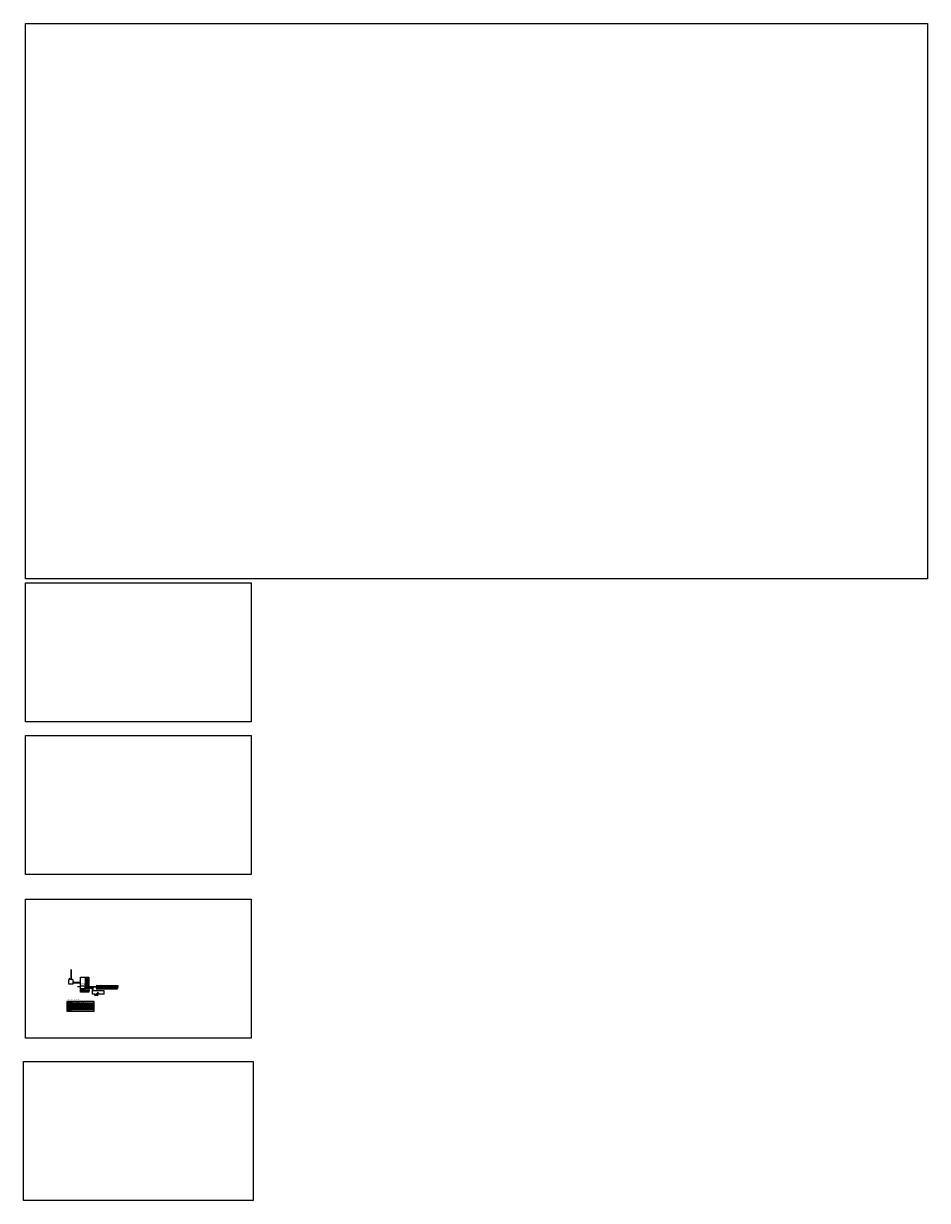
# Model space of a CAD drawing. Header units: millimetres. Extents: x 27262 to 215252, y 16288 to 261073.
import ezdxf

# ---------------------------------------------------------------- set-up
doc = ezdxf.new("R2010")
doc.units = ezdxf.units.MM
doc.linetypes.add('DASHED', pattern=[0.75, 0.5, -0.25])
for name, color, linetype in [('-e_instalacje_ppoż', 10, 'Continuous'), ('-e_opisy', 80, 'Continuous'), ('-e_ppoz', 10, 'Continuous'), ('-e_rozdzielnice', 13, 'Continuous'), ('-e_sygnałowa', 3, 'Continuous')]:
    doc.layers.add(name, color=color, linetype=linetype)
doc.layers.add('-e_tabelka', color=253, linetype='Continuous', plot=False)
doc.styles.add('Arial', font='arial.ttf')
doc.styles.add('ROMANS', font='simplex.shx', dxfattribs={"width": 0.6})
doc.styles.get("Standard").update_dxf_attribs({"font": 'arial.ttf'})

# ---------------------------------------------------------------- blocks, each defined once
blk = doc.blocks.new('PWP')
at = {"layer": '-e_ppoz'}
h = blk.add_hatch(color=256, dxfattribs=at)
h.dxf.hatch_style = 1
edge = h.paths.add_edge_path()
edge.add_arc((0, -11), 3.66, 0, 360)
blk.add_lwpolyline([(-11, 0), (11, 0), (11, -22), (-11, -22), (-11, 0)], dxfattribs=at)
blk.add_circle((0, -11), 3.66, dxfattribs=at)
at = {"layer": '-e_ppoz', "style": 'ROMANS', "width": 0.6}
blk.add_text('PWP', height=14, dxfattribs=at).set_placement((15, -22))
blk = doc.blocks.new('przycisk_ppoż')
at = {"layer": '-e_ppoz'}
blk.add_line((-19521, -54447), (-19521, -54455), dxfattribs=at)
blk.add_lwpolyline([(-19532, -54437), (-19510, -54437), (-19510, -54459), (-19532, -54459), (-19532, -54437)], dxfattribs=at)
blk.add_arc((-19521, -54439), 7.83, 201.281, 338.719, dxfattribs=at)
at = {"layer": '-e_ppoz', "insert": (-19516, -54449), "char_height": 6, "width": 22.5, "attachment_point": 1, "style": 'ROMANS'}
blk.add_mtext('o', dxfattribs=at)
blk = doc.blocks.new('*U676')
for p, q in [((0, -14), (0, 14)), ((0, 14), (29, 14)), ((7, 6), (18, -5)), ((18, 6), (7, -5)), ((72, 52), (29, 14)), ((29, 14), (29, -14)), ((64, -26), (72, 52)), ((29, -14), (0, -14)), ((64, -26), (29, -9))]:
    blk.add_line(p, q)
blk.add_circle((13, 1), 7.75)
blk = doc.blocks.new('Optyczna Czujka Dymu')
at = {"layer": '-e_ppoz'}
blk.add_lwpolyline([(-11, 11), (11, 11), (11, -11), (-11, -11), (-11, 11)], dxfattribs=at)
blk.add_spline([(-2, -8), (2, -2), (-3, 2), (1, 8)], degree=3, dxfattribs=at)
at = {"layer": '-e_ppoz', "insert": (5, -2), "char_height": 6, "width": 22.5, "attachment_point": 1, "style": 'ROMANS'}
blk.add_mtext('o', dxfattribs=at)
blk = doc.blocks.new('*U677')
for p, q in [((0, -14), (0, 14)), ((0, 14), (29, 14)), ((7, 6), (18, -5)), ((18, 6), (7, -5)), ((72, 52), (29, 14)), ((29, 14), (29, -14)), ((64, -26), (72, 52)), ((29, -14), (0, -14)), ((64, -26), (29, -9))]:
    blk.add_line(p, q)
blk.add_circle((13, 1), 7.75)

msp = doc.modelspace()

# ---------------------------------------------------------------- linework, layer by layer
at = {"layer": '-e_instalacje_ppoż'}
for p, q in [((43004, 60422), (42392, 60422)), ((43385, 60422), (43004, 60422)), ((43767, 60422), (43385, 60422)), ((44149, 60422), (43767, 60422)), ((44530, 60422), (44149, 60422)), ((44912, 60422), (44530, 60422)), ((45294, 60422), (44912, 60422)), ((45675, 60422), (45294, 60422)), ((46057, 60422), (45675, 60422)), ((46439, 60422), (46057, 60422)), ((46820, 60422), (46439, 60422))]:
    msp.add_line(p, q, dxfattribs=at)
for points in [[(43085, 60663), (40848, 60663)], [(42392, 60334), (43004, 60334)], [(43004, 60334), (43385, 60334)], [(43305, 60663), (43466, 60663)], [(43385, 60334), (43767, 60334)], [(43686, 60663), (43848, 60663)], [(43767, 60334), (44149, 60334)], [(44068, 60663), (44230, 60663)], [(44149, 60334), (44530, 60334)], [(44450, 60663), (44611, 60663)], [(44530, 60334), (44912, 60334)], [(44831, 60663), (44993, 60663)], [(44912, 60334), (45294, 60334)], [(45213, 60663), (45375, 60663)], [(45294, 60334), (45675, 60334)], [(45595, 60663), (45756, 60663)], [(45675, 60334), (46057, 60334)], [(45976, 60663), (46138, 60663)], [(46057, 60334), (46439, 60334)], [(46358, 60663), (46520, 60663)], [(46439, 60334), (46820, 60334)], [(36987, 56180), (36344, 56180)]]:
    msp.add_lwpolyline(points, dxfattribs=at)
at = {"layer": '-e_ppoz', "linetype": 'DASHED'}
for p, q in [((42338, 60737), (40848, 60737)), ((46940, 60958), (42338, 60958)), ((42338, 60958), (42338, 60737)), ((42392, 60422), (42392, 60334)), ((43004, 60422), (43004, 60334)), ((43385, 60422), (43385, 60334)), ((43767, 60422), (43767, 60334)), ((44149, 60422), (44149, 60334)), ((44530, 60422), (44530, 60334)), ((44912, 60422), (44912, 60334)), ((45294, 60422), (45294, 60334)), ((45675, 60422), (45675, 60334)), ((46057, 60422), (46057, 60334)), ((46439, 60422), (46439, 60334)), ((46740, 60663), (46940, 60663)), ((46820, 60422), (46820, 60334)), ((46940, 60663), (46940, 60958))]:
    msp.add_line(p, q, dxfattribs=at)
at = {"layer": '-e_rozdzielnice'}
msp.add_line((40848, 59912), (39075, 59630), dxfattribs=at)
for points in [[(40848, 62731), (40848, 59979), (39075, 59979), (39075, 62731)], [(40848, 59630), (39075, 59630), (39075, 59912), (40848, 59912)]]:
    msp.add_lwpolyline(points, close=True, dxfattribs=at)
for points in [[(39075, 60723), (38488, 60723)], [(39075, 60960), (39982, 60960), (39982, 60329)], [(40848, 60329), (39075, 60329)], [(39075, 60329), (40848, 59979)], [(40848, 59830), (40939, 59830), (40939, 60030), (40848, 60030)], [(40848, 60003), (40912, 60003), (40912, 59866), (40848, 59866)]]:
    msp.add_lwpolyline(points, dxfattribs=at)
at = {"layer": '-e_sygnałowa', "linetype": 'DASHED', "ltscale": 250}
for p, q in [((40848, 60514), (41777, 60514)), ((41599, 60408), (40848, 60408)), ((41599, 59223), (41599, 60408)), ((42092, 59223), (41599, 59223)), ((41777, 59899), (41777, 60514)), ((44044, 59899), (41777, 59899)), ((44044, 59223), (42774, 59223)), ((44044, 59223), (44044, 59899))]:
    msp.add_line(p, q, dxfattribs=at)
at = {"layer": '-e_sygnałowa', "linetype": 'DASHED', "ltscale": 200}
msp.add_lwpolyline([(36344, 55852), (36987, 55852)], dxfattribs=at)
at = {"layer": '-e_tabelka'}
for p, q in [((37092, 57656), (37092, 57328)), ((37092, 57328), (37092, 57000)), ((37092, 57000), (37092, 56672)), ((37092, 56672), (37092, 56344)), ((37092, 56344), (37092, 56016)), ((37092, 56016), (37092, 55688))]:
    msp.add_line(p, q, dxfattribs=at)
for points in [[(36239, 57656), (36239, 57328), (41948, 57328), (41948, 57656), (36239, 57656)], [(36239, 57328), (36239, 57000), (41948, 57000), (41948, 57328), (36239, 57328)], [(36239, 57000), (36239, 56672), (41948, 56672), (41948, 57000), (36239, 57000)], [(36239, 56672), (36239, 56344), (41948, 56344), (41948, 56672), (36239, 56672)], [(36239, 56344), (36239, 56016), (41948, 56016), (41948, 56344), (36239, 56344)], [(36239, 56016), (36239, 55688), (41948, 55688), (41948, 56016), (36239, 56016)]]:
    msp.add_lwpolyline(points, dxfattribs=at)
at = {"color": 7}
for p, q in [((37191, 63300), (37187, 64342)), ((37257, 63292), (37254, 64342)), ((36789, 62451), (36738, 62502)), ((36789, 62451), (36840, 62502)), ((37196, 62250), (37191, 63300)), ((37259, 62250), (37257, 63300))]:
    msp.add_line(p, q, dxfattribs=at)
for p, q in [((37498, 62250), (36687, 62250)), ((36687, 61275), (36687, 62250)), ((37498, 61275), (36687, 61275)), ((36789, 62250), (36789, 62451)), ((37498, 62250), (37498, 61275)), ((40072, 62731), (40072, 60329))]:
    msp.add_line(p, q)
at = {"color": 5}
for p, q in [((39075, 61633), (37498, 61633)), ((37498, 61583), (39075, 61583))]:
    msp.add_line(p, q, dxfattribs=at)
for points in [[(27694, 261073), (215252, 261073), (215252, 145546), (27694, 145546)], [(27694, 144727), (74584, 144727), (74584, 115845), (27694, 115845)], [(27694, 112987), (74584, 112987), (74584, 84105), (27694, 84105)], [(27694, 78936), (74584, 78936), (74584, 50054), (27694, 50054)], [(27262, 45170), (75040, 45170), (75040, 16288), (27262, 16288)]]:
    msp.add_lwpolyline(points, close=True)
for points in [[(40848, 62329), (40072, 62329)], [(40848, 62079), (40072, 62079)], [(40848, 61829), (40072, 61829)], [(40848, 61579), (40072, 61579)], [(40848, 61329), (40072, 61329)], [(40848, 61079), (40072, 61079)], [(40848, 60829), (40072, 60829)], [(40848, 60579), (40072, 60579)], [(40848, 60329), (40072, 60329)]]:
    msp.add_lwpolyline(points)

# ---------------------------------------------------------------- block references
at = {"layer": '-e_ppoz'}
for name, p, xscale, yscale, zscale in [('Optyczna Czujka Dymu', (43195, 60663), 10, 10, 10), ('Optyczna Czujka Dymu', (43576, 60663), 10, 10, 10), ('Optyczna Czujka Dymu', (43958, 60663), 10, 10, 10), ('Optyczna Czujka Dymu', (44340, 60663), 10, 10, 10), ('Optyczna Czujka Dymu', (44721, 60663), 10, 10, 10), ('Optyczna Czujka Dymu', (45103, 60663), 10, 10, 10), ('Optyczna Czujka Dymu', (45485, 60663), 10, 10, 10), ('Optyczna Czujka Dymu', (45866, 60663), 10, 10, 10), ('Optyczna Czujka Dymu', (46248, 60663), 10, 10, 10), ('Optyczna Czujka Dymu', (46630, 60663), 10, 10, 10), ('PWP', (36666, 57564), 6.5625, 6.5625, 6.5625), ('przycisk_ppoż', (164771, 414148), 6.5625, 6.5625, 6.5625), ('Optyczna Czujka Dymu', (36667, 57163), 6.5625, 6.5625, 6.5625)]:
    msp.add_blockref(name, p, dxfattribs=dict(at, xscale=xscale, yscale=yscale, zscale=zscale))
at = {"layer": '-e_sygnałowa', "rotation": 359.9919665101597}
for name, p, xscale, yscale, zscale in [('*U677', (42092, 59078), 10, 10, 10), ('*U676', (36602, 56505), 2.5, 2.5, 2.5)]:
    msp.add_blockref(name, p, dxfattribs=dict(at, xscale=xscale, yscale=yscale, zscale=zscale))

# ---------------------------------------------------------------- texts
at = {"layer": '-e_instalacje_ppoż', "char_height": 50.31, "attachment_point": 1}
for s, insert in [('{\\fVerdana|b0|i0|c238|p34;numer elementu}', (42410, 60408)), ('{\\fVerdana|b0|i0|c238|p34;L1/01}', (43095, 60408)), ('{\\fVerdana|b0|i0|c238|p34;L1/02}', (43476, 60408)), ('{\\fVerdana|b0|i0|c238|p34;L1/03}', (43858, 60408)), ('{\\fVerdana|b0|i0|c238|p34;L1/04}', (44240, 60408)), ('{\\fVerdana|b0|i0|c238|p34;L1/05}', (44621, 60408)), ('{\\fVerdana|b0|i0|c238|p34;L1/06}', (45003, 60408)), ('{\\fVerdana|b0|i0|c238|p34;L1/07}', (45385, 60408)), ('{\\fVerdana|b0|i0|c238|p34;L1/08}', (45766, 60408)), ('{\\fVerdana|b0|i0|c238|p34;L1/09}', (46148, 60408)), ('{\\fVerdana|b0|i0|c238|p34;L1/10}', (46530, 60408))]:
    msp.add_mtext(s, dxfattribs=dict(at, insert=insert))
at = {"layer": '-e_opisy', "linetype": 'Continuous', "style": 'Arial'}
for s, p in [('WYKAZ SYMBOLI I OZNACZEŃ', (36419, 58072)), ('sygnalizator akustyczny', (37202, 56462)), ('czujka dymu', (37202, 57118)), ('przycisk przeciwpożarowego wyłącznika prądu', (37202, 57446)), ('ręczny ostrzegacz pożarowy', (37202, 56790)), ('linia dozorowa YnTKSYekw 1x2x0,8 ', (37202, 56133)), ('linia sygnałowa NHXH 2x2,5   ', (37202, 55805))]:
    msp.add_text(s, height=118.12, dxfattribs=at).set_placement(p)
at = {"layer": '-e_ppoz', "insert": (36773, 56883), "char_height": 91.9, "width": 393.31, "attachment_point": 1, "style": 'ROMANS'}
msp.add_mtext('ROP', dxfattribs=at)
at = {"layer": '-e_rozdzielnice', "insert": (38878, 60804), "char_height": 62.89, "attachment_point": 1, "rotation": 90}
msp.add_mtext_dynamic_manual_height_columns('Zasilanie 230V AC sprzed PWP', width=1333.79, gutter_width=1, heights=[419], dxfattribs=at)
at = {"layer": '-e_rozdzielnice', "attachment_point": 1}
for s, width, insert, char_height in [('CSP', 137.4, (39187, 61454), 314.5), ('230V~/24V=', 93.22, (39101, 60929), 94.3)]:
    msp.add_mtext_dynamic_manual_height_columns(s, width=width, gutter_width=1, heights=[0], dxfattribs=dict(at, insert=insert, char_height=char_height))
at = {"layer": '-e_sygnałowa'}
msp.add_text('S1/1', height=140, dxfattribs=at).set_placement((42899, 58990))
at = {"color": 7, "insert": (37103, 63412), "char_height": 75.47, "width": 1113.67, "attachment_point": 1, "rotation": 90}
msp.add_mtext('Linia telefoniczna', dxfattribs=at)
at = {"attachment_point": 1}
for s, insert, char_height, width in [('Urządzenie\\PTransmisji \\PAlarmów', (36723, 62201), 75.47, 762.58), ('Awaria\\PAlarm', (37137, 61719), 75.5, 609.51), ('HTKSH 1×2×0,8', (37574, 61775), 81.76, 1848.96), ('HTKSH 1×2×0,8', (37574, 61541), 81.76, 1848.96), ('S4', (40115, 62007), 106.9, 1687.31), ('S3', (40115, 61507), 106.9, 1687.31), ('L4', (40115, 62257), 106.9, 1687.31), ('L3', (40115, 61757), 106.9, 1687.31), ('L2', (40115, 61257), 106.9, 1687.31), ('PĘTLA', (40187, 62574), 106.9, 1687.31), ('Akumulator', (39135, 59880), 87.5, 705.77), ('S2', (40115, 61007), 106.9, 1687.31), ('S1', (40115, 60507), 106.9, 1687.31), ('L1', (40115, 60757), 106.9, 1687.31), ('2x12V 24 Ah', (40134, 59761), 87.47, 705.77), ('24V', (40569, 60183), 106.9, 1687.31), ('NHXH 2x2,5', (41868, 60066), 94.3, 1848.96), ('YnTKSYekw 1×2×0,8', (42301, 61138), 94.34, 1848.96)]:
    msp.add_mtext(s, dxfattribs=dict(at, insert=insert, char_height=char_height, width=width))

doc.saveas('drawing.dxf')
